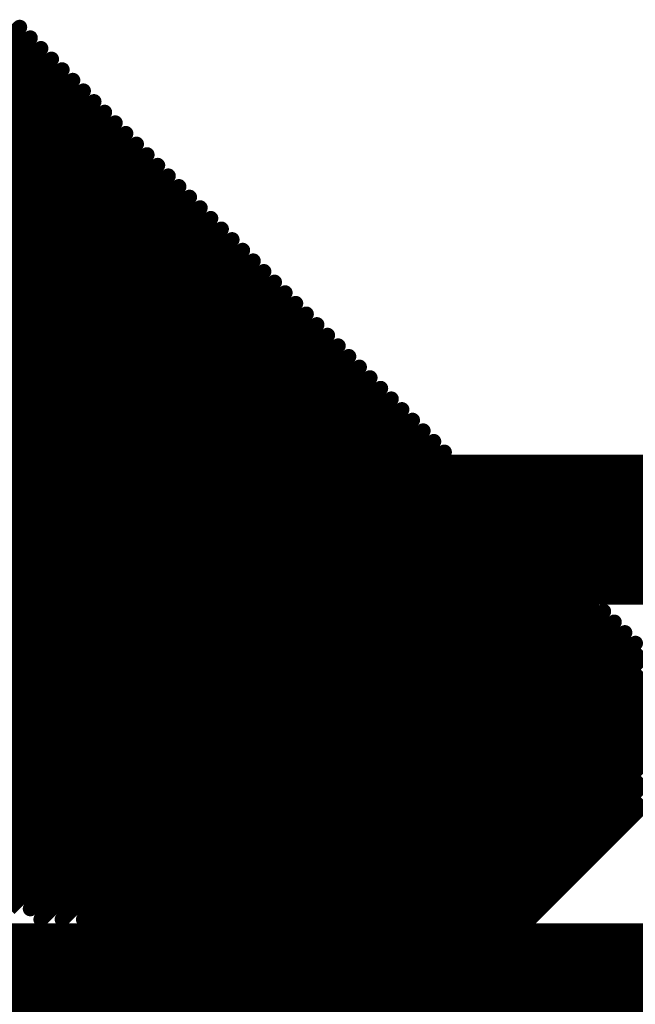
# Model space of a CAD drawing. Header units: inches. Extents: x -60 to 68, y -60 to 60.
# Tile 39 of 78: x -30.52 to -29.48, y 37.8 to 39.47. Entities that reach past the tile are written whole.
import ezdxf

# ---------------------------------------------------------------- set-up
doc = ezdxf.new("R2010")
doc.units = ezdxf.units.IN
for name, color, linetype in [('Bottom Overlay', 54, 'Continuous'), ('Top Copper', 1, 'Continuous'), ('Top Overlay', 2, 'Continuous')]:
    doc.layers.add(name, color=color, linetype=linetype)

# ---------------------------------------------------------------- blocks, each defined once
blk = doc.blocks.new('LOGO_MSM_B_74')
at = {"layer": 'Bottom Overlay'}
for points in [[(6.2103, -0.0508, 0.0254, 0.0254, 0), (6.9469, -0.0508, 0.0254, 0.0254, 0)], [(6.2103, -0.0762, 0.0254, 0.0254, 0), (6.9469, -0.0762, 0.0254, 0.0254, 0)], [(6.2103, -0.1016, 0.0254, 0.0254, 0), (6.9469, -0.1016, 0.0254, 0.0254, 0)], [(6.2103, -0.127, 0.0254, 0.0254, 0), (6.9469, -0.127, 0.0254, 0.0254, 0)], [(6.2103, -0.1524, 0.0254, 0.0254, 0), (6.9469, -0.1524, 0.0254, 0.0254, 0)], [(6.2103, -0.1778, 0.0254, 0.0254, 0), (6.9469, -0.1778, 0.0254, 0.0254, 0)], [(6.2103, -0.2032, 0.0254, 0.0254, 0), (6.9469, -0.2032, 0.0254, 0.0254, 0)], [(6.2103, -0.2286, 0.0254, 0.0254, 0), (6.9469, -0.2286, 0.0254, 0.0254, 0)], [(6.2103, -0.254, 0.0254, 0.0254, 0), (6.9469, -0.254, 0.0254, 0.0254, 0)], [(6.2103, -0.2794, 0.0254, 0.0254, 0), (6.9469, -0.2794, 0.0254, 0.0254, 0)], [(6.2103, -0.3048, 0.0254, 0.0254, 0), (6.9469, -0.3048, 0.0254, 0.0254, 0)], [(5.4229, -0.3302, 0.0254, 0.0254, 0), (6.9469, -0.3302, 0.0254, 0.0254, 0)], [(5.4229, -0.3556, 0.0254, 0.0254, 0), (6.9469, -0.3556, 0.0254, 0.0254, 0)], [(5.4483, -0.381, 0.0254, 0.0254, 0), (6.9469, -0.381, 0.0254, 0.0254, 0)], [(5.4483, -0.4064, 0.0254, 0.0254, 0), (6.9469, -0.4064, 0.0254, 0.0254, 0)], [(5.4737, -0.4318, 0.0254, 0.0254, 0), (6.9469, -0.4318, 0.0254, 0.0254, 0)], [(5.4991, -0.4572, 0.0254, 0.0254, 0), (6.9469, -0.4572, 0.0254, 0.0254, 0)], [(5.4991, -0.4826, 0.0254, 0.0254, 0), (6.9469, -0.4826, 0.0254, 0.0254, 0)], [(5.5245, -0.508, 0.0254, 0.0254, 0), (6.9469, -0.508, 0.0254, 0.0254, 0)], [(5.5499, -0.5334, 0.0254, 0.0254, 0), (6.9469, -0.5334, 0.0254, 0.0254, 0)], [(5.5499, -0.5588, 0.0254, 0.0254, 0), (6.9469, -0.5588, 0.0254, 0.0254, 0)], [(5.5753, -0.5842, 0.0254, 0.0254, 0), (6.9469, -0.5842, 0.0254, 0.0254, 0)], [(5.5753, -0.6096, 0.0254, 0.0254, 0), (6.9469, -0.6096, 0.0254, 0.0254, 0)], [(5.6007, -0.635, 0.0254, 0.0254, 0), (6.9469, -0.635, 0.0254, 0.0254, 0)], [(5.6261, -0.6604, 0.0254, 0.0254, 0), (6.9469, -0.6604, 0.0254, 0.0254, 0)], [(5.6261, -0.6858, 0.0254, 0.0254, 0), (6.9469, -0.6858, 0.0254, 0.0254, 0)], [(5.6515, -0.7112, 0.0254, 0.0254, 0), (6.9469, -0.7112, 0.0254, 0.0254, 0)], [(5.6515, -0.7366, 0.0254, 0.0254, 0), (6.9469, -0.7366, 0.0254, 0.0254, 0)], [(5.6769, -0.762, 0.0254, 0.0254, 0), (6.9469, -0.762, 0.0254, 0.0254, 0)], [(5.7023, -0.7874, 0.0254, 0.0254, 0), (6.9469, -0.7874, 0.0254, 0.0254, 0)], [(5.7023, -0.8128, 0.0254, 0.0254, 0), (6.9469, -0.8128, 0.0254, 0.0254, 0)], [(5.7277, -0.8382, 0.0254, 0.0254, 0), (6.9469, -0.8382, 0.0254, 0.0254, 0)], [(5.7531, -0.8636, 0.0254, 0.0254, 0), (6.9469, -0.8636, 0.0254, 0.0254, 0)], [(5.7531, -0.889, 0.0254, 0.0254, 0), (6.9469, -0.889, 0.0254, 0.0254, 0)], [(5.7785, -0.9144, 0.0254, 0.0254, 0), (6.9469, -0.9144, 0.0254, 0.0254, 0)], [(5.7785, -0.9398, 0.0254, 0.0254, 0), (6.9469, -0.9398, 0.0254, 0.0254, 0)], [(5.8039, -0.9652, 0.0254, 0.0254, 0), (6.9469, -0.9652, 0.0254, 0.0254, 0)], [(5.8293, -0.9906, 0.0254, 0.0254, 0), (6.9469, -0.9906, 0.0254, 0.0254, 0)], [(5.8293, -1.016, 0.0254, 0.0254, 0), (6.9469, -1.016, 0.0254, 0.0254, 0)], [(5.8547, -1.0414, 0.0254, 0.0254, 0), (6.9469, -1.0414, 0.0254, 0.0254, 0)], [(5.8547, -1.0668, 0.0254, 0.0254, 0), (6.9469, -1.0668, 0.0254, 0.0254, 0)], [(5.8801, -1.0922, 0.0254, 0.0254, 0), (6.9469, -1.0922, 0.0254, 0.0254, 0)], [(5.9055, -1.1176, 0.0254, 0.0254, 0), (6.9469, -1.1176, 0.0254, 0.0254, 0)], [(5.9055, -1.143, 0.0254, 0.0254, 0), (6.9469, -1.143, 0.0254, 0.0254, 0)], [(5.9309, -1.1684, 0.0254, 0.0254, 0), (6.9469, -1.1684, 0.0254, 0.0254, 0)], [(5.9563, -1.1938, 0.0254, 0.0254, 0), (6.9469, -1.1938, 0.0254, 0.0254, 0)], [(5.9563, -1.2192, 0.0254, 0.0254, 0), (6.9469, -1.2192, 0.0254, 0.0254, 0)], [(5.9817, -1.2446, 0.0254, 0.0254, 0), (6.9469, -1.2446, 0.0254, 0.0254, 0)], [(5.9817, -1.27, 0.0254, 0.0254, 0), (6.9469, -1.27, 0.0254, 0.0254, 0)], [(6.0071, -1.2954, 0.0254, 0.0254, 0), (6.9469, -1.2954, 0.0254, 0.0254, 0)], [(6.0325, -1.3208, 0.0254, 0.0254, 0), (6.9469, -1.3208, 0.0254, 0.0254, 0)], [(6.0325, -1.3462, 0.0254, 0.0254, 0), (6.9469, -1.3462, 0.0254, 0.0254, 0)], [(6.0579, -1.3716, 0.0254, 0.0254, 0), (6.9469, -1.3716, 0.0254, 0.0254, 0)], [(6.0579, -1.397, 0.0254, 0.0254, 0), (6.9469, -1.397, 0.0254, 0.0254, 0)], [(6.0833, -1.4224, 0.0254, 0.0254, 0), (6.9469, -1.4224, 0.0254, 0.0254, 0)], [(6.1087, -1.4478, 0.0254, 0.0254, 0), (6.9469, -1.4478, 0.0254, 0.0254, 0)], [(6.1087, -1.4732, 0.0254, 0.0254, 0), (6.9469, -1.4732, 0.0254, 0.0254, 0)], [(6.1341, -1.4986, 0.0254, 0.0254, 0), (6.9469, -1.4986, 0.0254, 0.0254, 0)], [(6.1595, -1.524, 0.0254, 0.0254, 0), (6.9469, -1.524, 0.0254, 0.0254, 0)], [(6.1595, -1.5494, 0.0254, 0.0254, 0), (6.9469, -1.5494, 0.0254, 0.0254, 0)], [(6.1849, -1.5748, 0.0254, 0.0254, 0), (6.9215, -1.5748, 0.0254, 0.0254, 0)], [(6.1849, -1.6002, 0.0254, 0.0254, 0), (6.9215, -1.6002, 0.0254, 0.0254, 0)], [(6.2103, -1.6256, 0.0254, 0.0254, 0), (6.8961, -1.6256, 0.0254, 0.0254, 0)], [(6.2357, -1.651, 0.0254, 0.0254, 0), (6.8707, -1.651, 0.0254, 0.0254, 0)], [(6.2611, -1.6764, 0.0254, 0.0254, 0), (6.8453, -1.6764, 0.0254, 0.0254, 0)], [(6.3119, -1.7018, 0.0254, 0.0254, 0), (6.7945, -1.7018, 0.0254, 0.0254, 0)], [(6.3627, -1.7272, 0.0254, 0.0254, 0), (6.7691, -1.7272, 0.0254, 0.0254, 0)]]:
    blk.add_lwpolyline(points, format="xyseb", dxfattribs=at)
for points in [[(6.9405, -0.0508, 0.0127, 0.0127, 1), (6.9532, -0.0508, 0.0127, 0.0127, 1)], [(6.9405, -0.0762, 0.0127, 0.0127, 1), (6.9532, -0.0762, 0.0127, 0.0127, 1)], [(6.9405, -0.1016, 0.0127, 0.0127, 1), (6.9532, -0.1016, 0.0127, 0.0127, 1)], [(6.9405, -0.127, 0.0127, 0.0127, 1), (6.9532, -0.127, 0.0127, 0.0127, 1)], [(6.9405, -0.1524, 0.0127, 0.0127, 1), (6.9532, -0.1524, 0.0127, 0.0127, 1)], [(6.9406, -0.1778, 0.0127, 0.0127, 1), (6.9533, -0.1778, 0.0127, 0.0127, 1)], [(6.9406, -0.2032, 0.0127, 0.0127, 1), (6.9533, -0.2032, 0.0127, 0.0127, 1)], [(6.9405, -0.2286, 0.0127, 0.0127, 1), (6.9532, -0.2286, 0.0127, 0.0127, 1)], [(6.9405, -0.254, 0.0127, 0.0127, 1), (6.9532, -0.254, 0.0127, 0.0127, 1)], [(6.9405, -0.2794, 0.0127, 0.0127, 1), (6.9532, -0.2794, 0.0127, 0.0127, 1)], [(6.9405, -0.3048, 0.0127, 0.0127, 1), (6.9532, -0.3048, 0.0127, 0.0127, 1)], [(6.9405, -0.3302, 0.0127, 0.0127, 1), (6.9532, -0.3302, 0.0127, 0.0127, 1)], [(6.9405, -0.3556, 0.0127, 0.0127, 1), (6.9532, -0.3556, 0.0127, 0.0127, 1)], [(6.9405, -0.381, 0.0127, 0.0127, 1), (6.9532, -0.381, 0.0127, 0.0127, 1)], [(6.9405, -0.4064, 0.0127, 0.0127, 1), (6.9532, -0.4064, 0.0127, 0.0127, 1)], [(6.9405, -0.4318, 0.0127, 0.0127, 1), (6.9532, -0.4318, 0.0127, 0.0127, 1)], [(6.9405, -0.4572, 0.0127, 0.0127, 1), (6.9532, -0.4572, 0.0127, 0.0127, 1)], [(6.9405, -0.4826, 0.0127, 0.0127, 1), (6.9532, -0.4826, 0.0127, 0.0127, 1)], [(6.9405, -0.508, 0.0127, 0.0127, 1), (6.9532, -0.508, 0.0127, 0.0127, 1)], [(6.9405, -0.5334, 0.0127, 0.0127, 1), (6.9532, -0.5334, 0.0127, 0.0127, 1)], [(6.9406, -0.5588, 0.0127, 0.0127, 1), (6.9533, -0.5588, 0.0127, 0.0127, 1)], [(6.9405, -0.5842, 0.0127, 0.0127, 1), (6.9532, -0.5842, 0.0127, 0.0127, 1)], [(6.9405, -0.6096, 0.0127, 0.0127, 1), (6.9532, -0.6096, 0.0127, 0.0127, 1)], [(6.9405, -0.635, 0.0127, 0.0127, 1), (6.9532, -0.635, 0.0127, 0.0127, 1)], [(6.9405, -0.6604, 0.0127, 0.0127, 1), (6.9532, -0.6604, 0.0127, 0.0127, 1)], [(6.9405, -0.6858, 0.0127, 0.0127, 1), (6.9532, -0.6858, 0.0127, 0.0127, 1)], [(6.9405, -0.7112, 0.0127, 0.0127, 1), (6.9532, -0.7112, 0.0127, 0.0127, 1)], [(6.9405, -0.7366, 0.0127, 0.0127, 1), (6.9532, -0.7366, 0.0127, 0.0127, 1)], [(6.9405, -0.762, 0.0127, 0.0127, 1), (6.9532, -0.762, 0.0127, 0.0127, 1)], [(6.9405, -0.7874, 0.0127, 0.0127, 1), (6.9532, -0.7874, 0.0127, 0.0127, 1)], [(6.9405, -0.8128, 0.0127, 0.0127, 1), (6.9532, -0.8128, 0.0127, 0.0127, 1)], [(6.9405, -0.8382, 0.0127, 0.0127, 1), (6.9532, -0.8382, 0.0127, 0.0127, 1)], [(6.9405, -0.8636, 0.0127, 0.0127, 1), (6.9532, -0.8636, 0.0127, 0.0127, 1)], [(6.9405, -0.889, 0.0127, 0.0127, 1), (6.9532, -0.889, 0.0127, 0.0127, 1)], [(6.9405, -0.9144, 0.0127, 0.0127, 1), (6.9532, -0.9144, 0.0127, 0.0127, 1)], [(6.9406, -0.9398, 0.0127, 0.0127, 1), (6.9533, -0.9398, 0.0127, 0.0127, 1)], [(6.9405, -0.9652, 0.0127, 0.0127, 1), (6.9532, -0.9652, 0.0127, 0.0127, 1)], [(6.9405, -0.9906, 0.0127, 0.0127, 1), (6.9532, -0.9906, 0.0127, 0.0127, 1)], [(6.9405, -1.016, 0.0127, 0.0127, 1), (6.9532, -1.016, 0.0127, 0.0127, 1)], [(6.9405, -1.0414, 0.0127, 0.0127, 1), (6.9532, -1.0414, 0.0127, 0.0127, 1)], [(6.9405, -1.0668, 0.0127, 0.0127, 1), (6.9532, -1.0668, 0.0127, 0.0127, 1)], [(6.9405, -1.0922, 0.0127, 0.0127, 1), (6.9532, -1.0922, 0.0127, 0.0127, 1)], [(5.8991, -1.1176, 0.0127, 0.0127, 1), (5.9119, -1.1176, 0.0127, 0.0127, 1)], [(6.9405, -1.1176, 0.0127, 0.0127, 1), (6.9532, -1.1176, 0.0127, 0.0127, 1)], [(5.8991, -1.143, 0.0127, 0.0127, 1), (5.9119, -1.143, 0.0127, 0.0127, 1)], [(6.9405, -1.143, 0.0127, 0.0127, 1), (6.9532, -1.143, 0.0127, 0.0127, 1)], [(5.9245, -1.1684, 0.0127, 0.0127, 1), (5.9372, -1.1684, 0.0127, 0.0127, 1)], [(6.9405, -1.1684, 0.0127, 0.0127, 1), (6.9532, -1.1684, 0.0127, 0.0127, 1)], [(5.95, -1.1938, 0.0127, 0.0127, 1), (5.9626, -1.1938, 0.0127, 0.0127, 1)], [(6.9405, -1.1938, 0.0127, 0.0127, 1), (6.9532, -1.1938, 0.0127, 0.0127, 1)], [(5.95, -1.2192, 0.0127, 0.0127, 1), (5.9626, -1.2192, 0.0127, 0.0127, 1)], [(6.9405, -1.2192, 0.0127, 0.0127, 1), (6.9532, -1.2192, 0.0127, 0.0127, 1)], [(5.9753, -1.2446, 0.0127, 0.0127, 1), (5.988, -1.2446, 0.0127, 0.0127, 1)], [(6.9405, -1.2446, 0.0127, 0.0127, 1), (6.9532, -1.2446, 0.0127, 0.0127, 1)], [(5.9753, -1.27, 0.0127, 0.0127, 1), (5.988, -1.27, 0.0127, 0.0127, 1)], [(6.9405, -1.27, 0.0127, 0.0127, 1), (6.9532, -1.27, 0.0127, 0.0127, 1)], [(6.0007, -1.2954, 0.0127, 0.0127, 1), (6.0134, -1.2954, 0.0127, 0.0127, 1)], [(6.9406, -1.2954, 0.0127, 0.0127, 1), (6.9533, -1.2954, 0.0127, 0.0127, 1)], [(6.0261, -1.3208, 0.0127, 0.0127, 1), (6.0388, -1.3208, 0.0127, 0.0127, 1)], [(6.9406, -1.3208, 0.0127, 0.0127, 1), (6.9533, -1.3208, 0.0127, 0.0127, 1)], [(6.0261, -1.3462, 0.0127, 0.0127, 1), (6.0388, -1.3462, 0.0127, 0.0127, 1)], [(6.9405, -1.3462, 0.0127, 0.0127, 1), (6.9532, -1.3462, 0.0127, 0.0127, 1)], [(6.0515, -1.3716, 0.0127, 0.0127, 1), (6.0642, -1.3716, 0.0127, 0.0127, 1)], [(6.9405, -1.3716, 0.0127, 0.0127, 1), (6.9532, -1.3716, 0.0127, 0.0127, 1)], [(6.0515, -1.397, 0.0127, 0.0127, 1), (6.0642, -1.397, 0.0127, 0.0127, 1)], [(6.9405, -1.397, 0.0127, 0.0127, 1), (6.9532, -1.397, 0.0127, 0.0127, 1)], [(6.0769, -1.4224, 0.0127, 0.0127, 1), (6.0896, -1.4224, 0.0127, 0.0127, 1)], [(6.9405, -1.4224, 0.0127, 0.0127, 1), (6.9532, -1.4224, 0.0127, 0.0127, 1)], [(6.1023, -1.4478, 0.0127, 0.0127, 1), (6.115, -1.4478, 0.0127, 0.0127, 1)], [(6.9405, -1.4478, 0.0127, 0.0127, 1), (6.9532, -1.4478, 0.0127, 0.0127, 1)], [(6.1023, -1.4732, 0.0127, 0.0127, 1), (6.115, -1.4732, 0.0127, 0.0127, 1)], [(6.9405, -1.4732, 0.0127, 0.0127, 1), (6.9532, -1.4732, 0.0127, 0.0127, 1)], [(6.1277, -1.4986, 0.0127, 0.0127, 1), (6.1405, -1.4986, 0.0127, 0.0127, 1)], [(6.9405, -1.4986, 0.0127, 0.0127, 1), (6.9532, -1.4986, 0.0127, 0.0127, 1)], [(6.1531, -1.524, 0.0127, 0.0127, 1), (6.1658, -1.524, 0.0127, 0.0127, 1)], [(6.9405, -1.524, 0.0127, 0.0127, 1), (6.9532, -1.524, 0.0127, 0.0127, 1)], [(6.1531, -1.5494, 0.0127, 0.0127, 1), (6.1658, -1.5494, 0.0127, 0.0127, 1)], [(6.1786, -1.5748, 0.0127, 0.0127, 1), (6.1912, -1.5748, 0.0127, 0.0127, 1)], [(6.1786, -1.6002, 0.0127, 0.0127, 1), (6.1912, -1.6002, 0.0127, 0.0127, 1)], [(6.2039, -1.6256, 0.0127, 0.0127, 1), (6.2166, -1.6256, 0.0127, 0.0127, 1)], [(6.2293, -1.651, 0.0127, 0.0127, 1), (6.242, -1.651, 0.0127, 0.0127, 1)], [(6.2547, -1.6764, 0.0127, 0.0127, 1), (6.2674, -1.6764, 0.0127, 0.0127, 1)], [(6.3055, -1.7018, 0.0127, 0.0127, 1), (6.3182, -1.7018, 0.0127, 0.0127, 1)], [(6.3563, -1.7272, 0.0127, 0.0127, 1), (6.369, -1.7272, 0.0127, 0.0127, 1)]]:
    blk.add_lwpolyline(points, format="xyseb", close=True, dxfattribs=at)
blk = doc.blocks.new('CAPAE800X620_133')
at = {"layer": 'Top Overlay'}
blk.add_lwpolyline([(-4.248, 4.25, 0.254, 0.254, 0), (2.752, 4.25, 0.254, 0.254, 0)], format="xyseb", dxfattribs=at)

msp = doc.modelspace()

# ---------------------------------------------------------------- linework, layer by layer
at = {"layer": 'Top Copper'}
msp.add_lwpolyline([(-33.5317, 37.5903, 0.7, 0.7, 0), (-23.1282, 37.5903, 0.7, 0.7, 0)], format="xyseb", dxfattribs=at)

# ---------------------------------------------------------------- block references
at = {"rotation": 45}
msp.add_blockref('LOGO_MSM_B_74', (-35.4658, 34.5792), dxfattribs=at)
msp.add_blockref('CAPAE800X620_133', (-27.2404, 34.3558))

doc.saveas('drawing.dxf')
